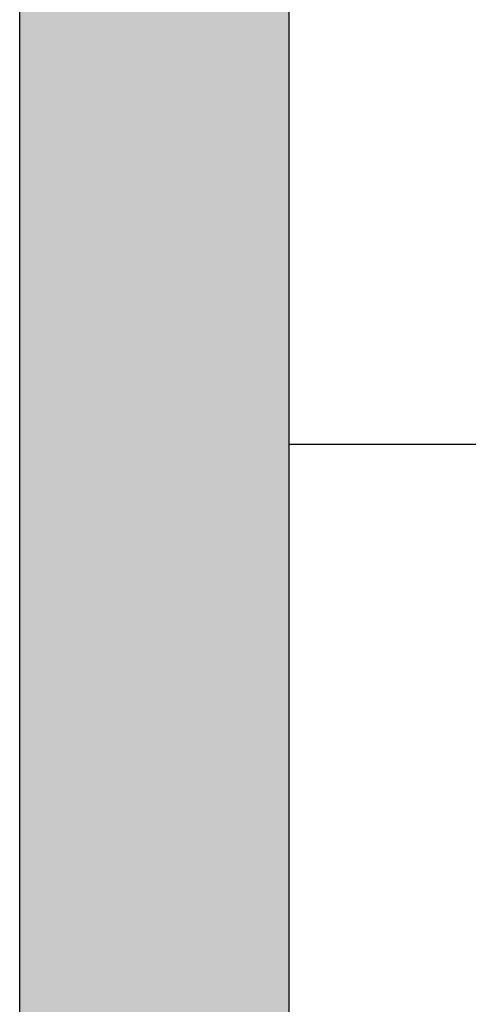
# Model space of a CAD drawing. Header units: millimetres. Extents: x 2709036 to 2756280, y 168165 to 192362.
# Tile 16 of 192: x 2718326 to 2718426, y 175091 to 175311. Entities that reach past the tile are written whole.
import ezdxf

# ---------------------------------------------------------------- set-up
doc = ezdxf.new("R2010")
doc.units = ezdxf.units.MM
doc.header["$MEASUREMENT"] = 0
doc.layers.add('D+H Urządzenia', color=30, linetype='Continuous')
doc.layers.add('DH_SO_YDY', color=140, linetype='Continuous')

msp = doc.modelspace()

# ---------------------------------------------------------------- linework, layer by layer
at = {"layer": 'D+H Urządzenia'}
for p, q in [((2718385.97, 174899.02), (2718385.97, 175797.82)), ((2718325.77, 174931.22), (2718325.77, 175765.62))]:
    msp.add_line(p, q, dxfattribs=at)
at = {"layer": 'D+H Urządzenia', "lineweight": 0, "extrusion": (0, 0, -1)}
for points in [[(-2718325.77, 174871.02), (-2718325.77, 175825.82), (-2718357.97, 174871.02)], [(-2718357.97, 174871.02), (-2718325.77, 175825.82), (-2718357.97, 175825.82)], [(-2718357.97, 174871.02), (-2718357.97, 175825.82), (-2718362.83, 174871.44)], [(-2718362.83, 174871.44), (-2718357.97, 175825.82), (-2718362.83, 175825.39)], [(-2718362.83, 174871.44), (-2718362.83, 175825.39), (-2718367.54, 174872.71)], [(-2718367.54, 174872.71), (-2718362.83, 175825.39), (-2718367.54, 175824.13)], [(-2718367.54, 174872.71), (-2718367.54, 175824.13), (-2718371.97, 174874.77)], [(-2718371.97, 174874.77), (-2718367.54, 175824.13), (-2718371.97, 175822.07)], [(-2718371.97, 174874.77), (-2718371.97, 175822.07), (-2718375.97, 174877.57)], [(-2718375.97, 174877.57), (-2718371.97, 175822.07), (-2718375.97, 175819.27)], [(-2718375.97, 174877.57), (-2718375.97, 175819.27), (-2718379.42, 174881.02)], [(-2718379.42, 174881.02), (-2718375.97, 175819.27), (-2718379.42, 175815.82)], [(-2718379.42, 174881.02), (-2718379.42, 175815.82), (-2718382.22, 174885.02)], [(-2718382.22, 174885.02), (-2718379.42, 175815.82), (-2718382.22, 175811.82)], [(-2718382.22, 174885.02), (-2718382.22, 175811.82), (-2718384.28, 174889.44)], [(-2718384.28, 174889.44), (-2718382.22, 175811.82), (-2718384.28, 175807.4)], [(-2718384.28, 174889.44), (-2718384.28, 175807.4), (-2718385.54, 174894.16)], [(-2718385.54, 174894.16), (-2718384.28, 175807.4), (-2718385.54, 175802.68)], [(-2718385.54, 174894.16), (-2718385.54, 175802.68), (-2718385.97, 174899.02)], [(-2718385.97, 174899.02), (-2718385.54, 175802.68), (-2718385.97, 175797.82)]]:
    msp.add_solid(points, dxfattribs=at)
at = {"layer": 'DH_SO_YDY'}
msp.add_line((2718385.97, 175216.04), (2720148.25, 175216.04), dxfattribs=at)

doc.saveas('drawing.dxf')
